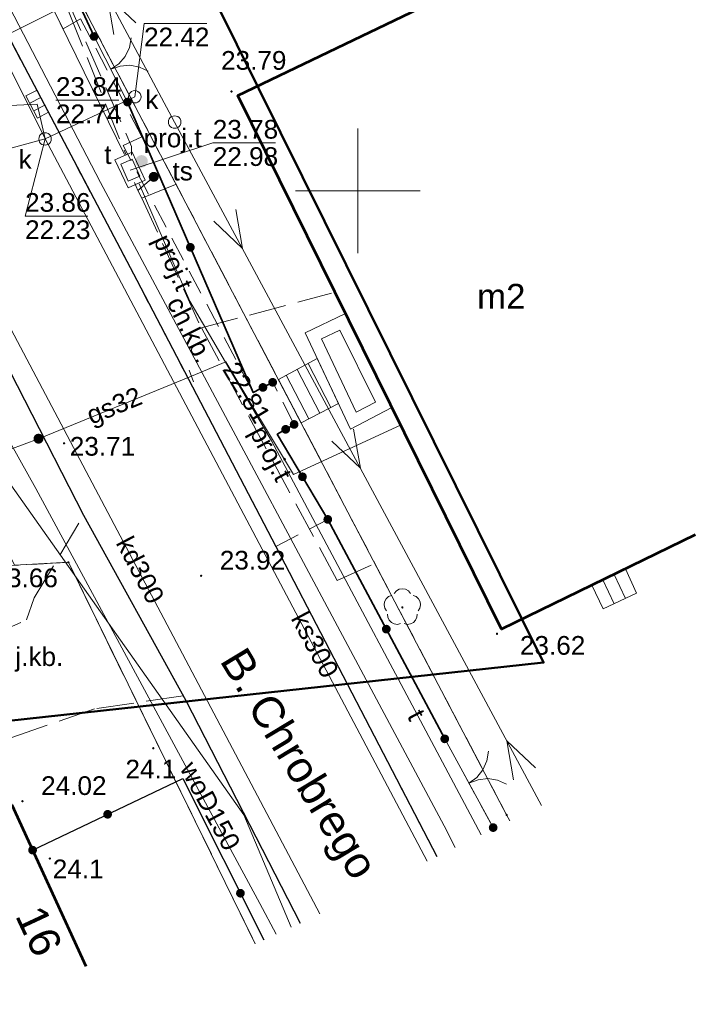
# Model space of a CAD drawing. Extents: x 5491061 to 5491264, y 5912943 to 5913060.
# Tile 5 of 7: x 5491236 to 5491264, y 5912967 to 5913007. Entities that reach past the tile are written whole.
import ezdxf
from ezdxf.enums import TextEntityAlignment as Align

# ---------------------------------------------------------------- set-up
doc = ezdxf.new("R2010")
doc.units = 0
for name, pattern in [('DGN Style 3', [2.568211, 1.834436, -0.733774]), ('PRZER1-1', [1, 0.5, -0.5]), ('PRZER2-1', [1.5, 1, -0.5]), ('PRZER3-1', [2, 1.5, -0.5])]:
    doc.linetypes.add(name, pattern=pattern)
doc.layers.get('0').update_dxf_attribs({"linetype": 'CONTINUOUS'})
for name, color, linetype, lineweight in [('GEPADR_O', 7, 'CONTINUOUS', 18), ('GEPPGD', 7, 'CONTINUOUS', 18), ('GESBTO', 7, 'CONTINUOUS', 18), ('GESBZO', 7, 'CONTINUOUS', 50), ('GESBZO_O', 7, 'CONTINUOUS', 50), ('GESDZI', 7, 'CONTINUOUS', 18), ('GESKKL', 82, 'CONTINUOUS', 18), ('GESSCH', 7, 'CONTINUOUS', 18), ('GESUZY', 96, 'CONTINUOUS', 18), ('GSLKBR', 7, 'CONTINUOUS', 18), ('GSLKOG', 7, 'CONTINUOUS', 35), ('GSLKRW', 7, 'CONTINUOUS', 25), ('GSPRDL', 96, 'CONTINUOUS', 18), ('GSPWPN', 7, 'CONTINUOUS', 13), ('GSPWPN_O', 7, 'CONTINUOUS', 13), ('GSPWPS', 7, 'CONTINUOUS', 13), ('GSPWPS_O', 7, 'CONTINUOUS', 13), ('GSSKOA', 7, 'CONTINUOUS', 18), ('GSSKOA_O', 7, 'CONTINUOUS', 18), ('GSSKOD', 7, 'CONTINUOUS', 18), ('GSSKOD_O', 7, 'CONTINUOUS', 18), ('GTGTXT_O', 18, 'CONTINUOUS', 18), ('GULEPR', 1, 'CONTINUOUS', 18), ('GULGPR', 52, 'CONTINUOUS', 18), ('GULGPR_O', 52, 'CONTINUOUS', 18), ('GULKPR', 36, 'CONTINUOUS', 18), ('GULKPR_O', 36, 'CONTINUOUS', 18), ('GULTPR', 30, 'CONTINUOUS', 18), ('GULTPR_O', 30, 'CONTINUOUS', 18), ('GULWPR', 5, 'CONTINUOUS', 18), ('GULWPR_O', 5, 'CONTINUOUS', 18), ('GUPGZA', 52, 'CONTINUOUS', 18), ('GUPISN', 7, 'CONTINUOUS', 18), ('GUPIWZ', 7, 'CONTINUOUS', 18), ('GUPIWZ_O', 7, 'CONTINUOUS', 18), ('GUPKKS', 36, 'CONTINUOUS', 18), ('GUPKSD', 36, 'CONTINUOUS', 18), ('GUPKSD_O', 36, 'CONTINUOUS', 18), ('GUPPRZ_O', 7, 'CONTINUOUS', 18), ('GUPTST', 30, 'CONTINUOUS', 18), ('GUPTST_O', 30, 'CONTINUOUS', 18), ('GUPTUT', 30, 'CONTINUOUS', 18), ('GUPTUT_O', 30, 'CONTINUOUS', 18), ('GUPZCP', 7, 'CONTINUOUS', 18), ('GUSIKP', 7, 'CONTINUOUS', 18), ('Siatka krzyży', 7, 'CONTINUOUS', 18), ('Zakres opracowania', 1, 'DGN Style 3', 50)]:
    doc.layers.add(name, color=color, linetype=linetype, lineweight=lineweight)
doc.styles.add('Arial', font='arial.ttf')
doc.styles.add('GEO-INFO', font='arial.ttf')

# ---------------------------------------------------------------- blocks, each defined once
blk = doc.blocks.new('D_GSPWPS1')
blk.add_hatch(color=0).paths.add_polyline_path([(-0.045, 0), (-0.043467, -0.011647), (-0.038971, -0.0225), (-0.03182, -0.03182), (-0.0225, -0.038971), (-0.011647, -0.043467), (0, -0.045), (0.011647, -0.043467), (0.0225, -0.038971), (0.03182, -0.03182), (0.038971, -0.0225), (0.043467, -0.011647), (0.045, 0), (0.043467, 0.011647), (0.038971, 0.0225), (0.03182, 0.03182), (0.0225, 0.038971), (0.011647, 0.043467), (0, 0.045), (-0.011647, 0.043467), (-0.0225, 0.038971), (-0.03182, 0.03182), (-0.038971, 0.0225), (-0.043467, 0.011647)])
blk = doc.blocks.new('D_GSPWPN1')
blk.add_hatch(color=0).paths.add_polyline_path([(-0.045, 0), (-0.043467, -0.011647), (-0.038971, -0.0225), (-0.03182, -0.03182), (-0.0225, -0.038971), (-0.011647, -0.043467), (0, -0.045), (0.011647, -0.043467), (0.0225, -0.038971), (0.03182, -0.03182), (0.038971, -0.0225), (0.043467, -0.011647), (0.045, 0), (0.043467, 0.011647), (0.038971, 0.0225), (0.03182, 0.03182), (0.0225, 0.038971), (0.011647, 0.043467), (0, 0.045), (-0.011647, 0.043467), (-0.0225, 0.038971), (-0.03182, 0.03182), (-0.038971, 0.0225), (-0.043467, 0.011647)])
blk = doc.blocks.new('D_GSPRDL1')
blk.add_hatch(color=0).paths.add_polyline_path([(0, -0.045), (0.013906, -0.042798), (0.02645, -0.036406), (0.036406, -0.02645), (0.042798, -0.013906), (0.045, 0), (0.042798, 0.013906), (0.036406, 0.02645), (0.02645, 0.036406), (0.013906, 0.042798), (0, 0.045), (-0.013906, 0.042798), (-0.02645, 0.036406), (-0.036406, 0.02645), (-0.042798, 0.013906), (-0.045, 0), (-0.042798, -0.013906), (-0.036406, -0.02645), (-0.02645, -0.036406), (-0.013906, -0.042798)])
at = {"color": 0}
for points in [[(-0.635969, -0.134326), (-0.70458, -0.024001), (-0.731429, 0.103115), (-0.713292, 0.231763), (-0.652348, 0.346501), (-0.55591, 0.433559), (-0.435555, 0.482485)], [(-0.324277, 0.563333), (-0.240553, 0.662679), (-0.127956, 0.727494), (0, 0.75), (0.127956, 0.727494), (0.240553, 0.662679), (0.324277, 0.563333)], [(0.435555, 0.482485), (0.55591, 0.433559), (0.652348, 0.346501), (0.713292, 0.231763), (0.731429, 0.103115), (0.70458, -0.024001), (0.635969, -0.134326)], [(-0.068773, -0.646351), (-0.194901, -0.677512), (-0.324092, -0.663766), (-0.440839, -0.606763), (-0.531129, -0.513345), (-0.584125, -0.394725), (-0.593465, -0.265141)], [(0.593465, -0.265141), (0.584125, -0.394725), (0.531129, -0.513345), (0.440839, -0.606763), (0.324092, -0.663766), (0.194901, -0.677512), (0.068773, -0.646351)]]:
    blk.add_lwpolyline(points, dxfattribs=at)
blk = doc.blocks.new('D_GUPZCP1')
at = {"color": 0}
blk.add_lwpolyline([(0, 0.25), (0, -0.25)], dxfattribs=at)
blk = doc.blocks.new('D_GUPKSD1_1')
at = {"color": 0}
blk.add_lwpolyline([(0, 0.25), (0.064705, 0.241481), (0.125, 0.216506), (0.176777, 0.176777), (0.216506, 0.125), (0.241481, 0.064705), (0.25, 0), (0.241481, -0.064705), (0.216506, -0.125), (0.176777, -0.176777), (0.125, -0.216506), (0.064705, -0.241481), (0, -0.25), (-0.064705, -0.241481), (-0.125, -0.216506), (-0.176777, -0.176777), (-0.216506, -0.125), (-0.241481, -0.064705), (-0.25, 0), (-0.241481, 0.064705), (-0.216506, 0.125), (-0.176777, 0.176777), (-0.125, 0.216506), (-0.064705, 0.241481)], close=True, dxfattribs=at)
blk = doc.blocks.new('D_GUPKKS1')
at = {"color": 0}
blk.add_lwpolyline([(0.5, -0.25), (-0.5, -0.25), (-0.5, 0.25), (0.5, 0.25)], close=True, dxfattribs=at)
for points in [[(-0.175, -0.25), (-0.175, 0.25)], [(0.175, -0.25), (0.175, 0.25)]]:
    blk.add_lwpolyline(points, dxfattribs=at)
blk = doc.blocks.new('D_GUPGZA1')
blk.add_hatch(color=0).paths.add_polyline_path([(-0.2, 0), (-0.193185, -0.051764), (-0.173205, -0.1), (-0.141421, -0.141421), (-0.1, -0.173205), (-0.051764, -0.193185), (0, -0.2), (0.051764, -0.193185), (0.1, -0.173205), (0.141421, -0.141421), (0.173205, -0.1), (0.193185, -0.051764), (0.2, 0), (0.193185, 0.051764), (0.173205, 0.1), (0.141421, 0.141421), (0.1, 0.173205), (0.051764, 0.193185), (0, 0.2), (-0.051764, 0.193185), (-0.1, 0.173205), (-0.141421, 0.141421), (-0.173205, 0.1), (-0.193185, 0.051764)])
blk = doc.blocks.new('D_GUPTST1')
blk.add_hatch(color=0).paths.add_polyline_path([(-0.25, 0), (-0.241481, -0.064705), (-0.216506, -0.125), (-0.176777, -0.176777), (-0.125, -0.216506), (-0.064705, -0.241481), (0, -0.25), (0.064705, -0.241481), (0.125, -0.216506), (0.176777, -0.176777), (0.216506, -0.125), (0.241481, -0.064705), (0.25, 0), (0.241481, 0.064705), (0.216506, 0.125), (0.176777, 0.176777), (0.125, 0.216506), (0.064705, 0.241481), (0, 0.25), (-0.064705, 0.241481), (-0.125, 0.216506), (-0.176777, 0.176777), (-0.216506, 0.125), (-0.241481, 0.064705)])
blk = doc.blocks.new('D_GUPTUT1')
blk.add_hatch(color=0).paths.add_polyline_path([(-0.2, 0), (-0.193185, -0.051764), (-0.173205, -0.1), (-0.141421, -0.141421), (-0.1, -0.173205), (-0.051764, -0.193185), (0, -0.2), (0.051764, -0.193185), (0.1, -0.173205), (0.141421, -0.141421), (0.173205, -0.1), (0.193185, -0.051764), (0.2, 0), (0.193185, 0.051764), (0.173205, 0.1), (0.141421, 0.141421), (0.1, 0.173205), (0.051764, 0.193185), (0, 0.2), (-0.051764, 0.193185), (-0.1, 0.173205), (-0.141421, 0.141421), (-0.173205, 0.1), (-0.193185, 0.051764)])
blk = doc.blocks.new('D_GUPIWZ1_3')
at = {"color": 0}
blk.add_lwpolyline([(0.375, -0.25), (-0.375, -0.25), (-0.375, 0.25), (0.375, 0.25)], close=True, dxfattribs=at)
blk = doc.blocks.new('D_GUPIWZ1_1')
at = {"color": 0}
blk.add_lwpolyline([(0, 0.25), (0.064705, 0.241481), (0.125, 0.216506), (0.176777, 0.176777), (0.216506, 0.125), (0.241481, 0.064705), (0.25, 0), (0.241481, -0.064705), (0.216506, -0.125), (0.176777, -0.176777), (0.125, -0.216506), (0.064705, -0.241481), (0, -0.25), (-0.064705, -0.241481), (-0.125, -0.216506), (-0.176777, -0.176777), (-0.216506, -0.125), (-0.241481, -0.064705), (-0.25, 0), (-0.241481, 0.064705), (-0.216506, 0.125), (-0.176777, 0.176777), (-0.125, 0.216506), (-0.064705, 0.241481)], close=True, dxfattribs=at)
blk = doc.blocks.new('D_GUPISN1')
at = {"color": 0}
blk.add_lwpolyline([(0, 0.25), (0.064705, 0.241481), (0.125, 0.216506), (0.176777, 0.176777), (0.216506, 0.125), (0.241481, 0.064705), (0.25, 0), (0.241481, -0.064705), (0.216506, -0.125), (0.176777, -0.176777), (0.125, -0.216506), (0.064705, -0.241481), (0, -0.25), (-0.064705, -0.241481), (-0.125, -0.216506), (-0.176777, -0.176777), (-0.216506, -0.125), (-0.241481, -0.064705), (-0.25, 0), (-0.241481, 0.064705), (-0.216506, 0.125), (-0.176777, 0.176777), (-0.125, 0.216506), (-0.064705, 0.241481)], close=True, dxfattribs=at)
blk = doc.blocks.new('D_GEPPGD1_2')
blk.add_hatch(color=0).paths.add_polyline_path([(0, -0.045), (0.013906, -0.042798), (0.02645, -0.036406), (0.036406, -0.02645), (0.042798, -0.013906), (0.045, 0), (0.042798, 0.013906), (0.036406, 0.02645), (0.02645, 0.036406), (0.013906, 0.042798), (0, 0.045), (-0.013906, 0.042798), (-0.02645, 0.036406), (-0.036406, 0.02645), (-0.042798, 0.013906), (-0.045, 0), (-0.042798, -0.013906), (-0.036406, -0.02645), (-0.02645, -0.036406), (-0.013906, -0.042798)])
blk = doc.blocks.new('D_KOLO')
blk.add_hatch(color=0).paths.add_polyline_path([(-0.175, 0), (-0.169037, -0.045293), (-0.151554, -0.0875), (-0.123744, -0.123744), (-0.0875, -0.151554), (-0.045293, -0.169037), (0, -0.175), (0.045293, -0.169037), (0.0875, -0.151554), (0.123744, -0.123744), (0.151554, -0.0875), (0.169037, -0.045293), (0.175, 0), (0.169037, 0.045293), (0.151554, 0.0875), (0.123744, 0.123744), (0.0875, 0.151554), (0.045293, 0.169037), (0, 0.175), (-0.045293, 0.169037), (-0.0875, 0.151554), (-0.123744, 0.123744), (-0.151554, 0.0875), (-0.169037, 0.045293)])
blk = doc.blocks.new('D_GSLKOG1')
blk.add_hatch(color=0).paths.add_polyline_path([(-0.175, 0), (-0.169037, -0.045293), (-0.151554, -0.0875), (-0.123744, -0.123744), (-0.0875, -0.151554), (-0.045293, -0.169037), (0, -0.175), (0.045293, -0.169037), (0.0875, -0.151554), (0.123744, -0.123744), (0.151554, -0.0875), (0.169037, -0.045293), (0.175, 0), (0.169037, 0.045293), (0.151554, 0.0875), (0.123744, 0.123744), (0.0875, 0.151554), (0.045293, 0.169037), (0, 0.175), (-0.045293, 0.169037), (-0.0875, 0.151554), (-0.123744, 0.123744), (-0.151554, 0.0875), (-0.169037, 0.045293)])
blk = doc.blocks.new('D_GSLKBR1')
at = {"color": 0}
for points in [[(1.299038, 0.75), (1.06066, 0.43934), (0.75, 0.200962), (0.388229, 0.051111), (0, 0)], [(0, 0), (0.388229, -0.051111), (0.75, -0.200962), (1.06066, -0.43934), (1.299038, -0.75)]]:
    blk.add_lwpolyline(points, dxfattribs=at)
blk = doc.blocks.new('D_SUEP1')
at = {"color": 0}
blk.add_lwpolyline([(-0.75, -0.5), (0.75, 0), (-0.75, 0.5)], dxfattribs=at)

msp = doc.modelspace()

# ---------------------------------------------------------------- linework, layer by layer
at = {"layer": 'GESBTO', "color": 7, "linetype": 'Continuous', "lineweight": 18, "elevation": 10.18}
for points in [[(5491249.502, 5912995.075), (5491247.879, 5912994.307), (5491249.7, 5912990.438), (5491251.364, 5912991.304)], [(5491249.272, 5912994.413), (5491248.544, 5912994.068), (5491249.931, 5912991.122), (5491250.699, 5912991.522)]]:
    msp.add_lwpolyline(points, close=True, dxfattribs=at)
at = {"layer": 'GESBZO', "color": 250, "linetype": 'Continuous', "lineweight": 53, "elevation": 10.18, "flags": 128}
for points in [[(5491263.525, 5912986.197), (5491255.75, 5912982.42), (5491245.18, 5913003.83), (5491253.115, 5913007.633)], [(5491228.428, 5912963.507), (5491227.028, 5912966.396), (5491228.895, 5912967.239), (5491226.27, 5912972.8), (5491234.38, 5912975.91), (5491236.12, 5912975.37), (5491239.093, 5912968.896)]]:
    msp.add_lwpolyline(points, dxfattribs=at)
at = {"layer": 'GESDZI', "color": 7, "linetype": 'Continuous', "lineweight": 13, "elevation": 10.22, "flags": 128}
for points in [[(5491256.082, 5912974.729), (5491255.96, 5912974.97), (5491237.6, 5913010), (5491229.38, 5913025.75), (5491224.63, 5913035.27), (5491222.33, 5913039.88), (5491219.136, 5913046.28)], [(5491209.582, 5913041.914), (5491212.9, 5913034.29), (5491217.7, 5913023.67), (5491222.72, 5913013.04), (5491234.92, 5912987.71), (5491236.23, 5912984.98), (5491238.39, 5912985.1), (5491245.88, 5912969.8)], [(5491249.358, 5913015.369), (5491237.6, 5913010), (5491255.96, 5912974.97), (5491256.082, 5912974.729)], [(5491245.88, 5912969.8), (5491238.39, 5912985.1), (5491236.23, 5912984.98), (5491204.74, 5912982.92), (5491191.11, 5912982.06), (5491193.321, 5912961.08)]]:
    msp.add_lwpolyline(points, dxfattribs=at)
at = {"layer": 'GESKKL', "color": 92, "linetype": 'PRZER3-1', "lineweight": 13, "elevation": 10.06}
for points in [[(5491256.082, 5912974.729), (5491255.96, 5912974.97), (5491237.6, 5913010), (5491249.358, 5913015.369)], [(5491245.88, 5912969.8), (5491238.39, 5912985.1), (5491236.23, 5912984.98), (5491204.74, 5912982.92), (5491191.11, 5912982.06), (5491193.321, 5912961.08)]]:
    msp.add_lwpolyline(points, dxfattribs=at)
at = {"layer": 'GESSCH', "color": 7, "linetype": 'Continuous', "lineweight": 18, "elevation": 10.18}
for points in [[(5491246.808, 5912992.436), (5491247.719, 5912990.698), (5491249.215, 5912991.469), (5491248.366, 5912993.273)], [(5491259.376, 5912984.182), (5491259.83, 5912983.23), (5491261.167, 5912983.859), (5491260.729, 5912984.839)]]:
    msp.add_lwpolyline(points, close=True, dxfattribs=at)
for points in [[(5491248.467, 5912991.083), (5491247.561, 5912992.84)], [(5491248.911, 5912991.313), (5491248.001, 5912993.077)], [(5491248.023, 5912990.854), (5491247.12, 5912992.603)], [(5491260.725, 5912983.651), (5491260.271, 5912984.616)], [(5491260.273, 5912983.438), (5491259.821, 5912984.398)]]:
    msp.add_lwpolyline(points, dxfattribs=at)
at = {"layer": 'GESUZY', "color": 96, "linetype": 'PRZER1-1', "lineweight": 13, "elevation": 10.08}
for points in [[(5491256.082, 5912974.729), (5491255.96, 5912974.97), (5491237.6, 5913010), (5491229.38, 5913025.75), (5491219.136, 5913046.28)], [(5491209.582, 5913041.914), (5491212.9, 5913034.29), (5491217.7, 5913023.67), (5491222.72, 5913013.04), (5491234.92, 5912987.71), (5491236.23, 5912984.98), (5491238.39, 5912985.1), (5491245.88, 5912969.8)], [(5491256.082, 5912974.729), (5491255.96, 5912974.97), (5491237.6, 5913010), (5491249.358, 5913015.369)], [(5491245.88, 5912969.8), (5491238.39, 5912985.1), (5491236.23, 5912984.98), (5491204.74, 5912982.92), (5491191.11, 5912982.06), (5491193.321, 5912961.08)]]:
    msp.add_lwpolyline(points, dxfattribs=at)
at = {"layer": 'GSLKBR', "color": 7, "linetype": 'Continuous', "lineweight": 18, "elevation": 10.18}
for points in [[(5491240.76, 5913003.56), (5491239.421, 5913006.191)], [(5491255.42, 5912974.46), (5491253.48, 5912978.02)]]:
    msp.add_lwpolyline(points, dxfattribs=at)
at = {"layer": 'GSLKOG', "color": 7, "linetype": 'Continuous', "lineweight": 35, "elevation": 10.18}
for points in [[(5491239.421, 5913006.191), (5491237.643, 5913010.014)], [(5491240.76, 5913003.56), (5491245.8, 5912991.91), (5491246.58, 5912992.32)], [(5491247.44, 5912990.63), (5491246.76, 5912990.24), (5491248.79, 5912986.82)], [(5491253.48, 5912978.02), (5491248.79, 5912986.82)]]:
    msp.add_lwpolyline(points, dxfattribs=at)
at = {"layer": 'GSLKOG', "color": 7, "linetype": 'Continuous', "lineweight": 30, "elevation": 10.18, "flags": 128}
for points in [[(5491236.953, 5912973.556), (5491242.974, 5912976.432), (5491246.225, 5912969.958)], [(5491255.442, 5912974.415), (5491255.42, 5912974.46)]]:
    msp.add_lwpolyline(points, dxfattribs=at)
at = {"layer": 'GSLKRW', "color": 7, "linetype": 'Continuous', "lineweight": 30, "elevation": 10.18, "flags": 128}
for points in [[(5491216.732, 5913045.181), (5491218.214, 5913042.032), (5491225.28, 5913027.399), (5491234.224, 5913009.537), (5491241.131, 5912996.411), (5491246.71, 5912985.74), (5491253.157, 5912973.297)], [(5491211.204, 5913042.655), (5491213.133, 5913038.494), (5491214.065, 5913036.601), (5491221.077, 5913022.13), (5491224.211, 5913015.724), (5491229.307, 5913005.794), (5491234.25, 5912996.239), (5491239.001, 5912986.988), (5491243.097, 5912979.554), (5491247.682, 5912970.628)]]:
    msp.add_lwpolyline(points, dxfattribs=at)
at = {"layer": 'GSSKOA', "color": 7, "linetype": 'PRZER3-1', "lineweight": 13, "elevation": 10.18}
for points in [[(5491253.157, 5912973.297), (5491246.71, 5912985.74), (5491241.131, 5912996.411), (5491234.224, 5913009.537), (5491225.28, 5913027.399), (5491218.214, 5913042.032), (5491216.732, 5913045.181)], [(5491211.204, 5913042.655), (5491213.133, 5913038.494), (5491214.065, 5913036.601), (5491221.077, 5913022.13), (5491224.211, 5913015.724), (5491229.307, 5913005.794), (5491234.25, 5912996.239), (5491239.001, 5912986.988), (5491243.097, 5912979.554), (5491247.682, 5912970.628)]]:
    msp.add_lwpolyline(points, dxfattribs=at)
at = {"layer": 'GSSKOA', "color": 7, "linetype": 'PRZER3-1', "lineweight": 18, "elevation": 10.18}
msp.add_lwpolyline([(5491239, 5912986.99), (5491242.99, 5912979.75), (5491239.43, 5912979.22), (5491232.82, 5912976.93), (5491231.46, 5912980.45), (5491236.71, 5912982.79), (5491237.02, 5912983.67)], close=True, dxfattribs=at)
at = {"layer": 'GSSKOD', "color": 7, "linetype": 'PRZER2-1', "lineweight": 13, "elevation": 10.18}
for points in [[(5491234.224, 5913009.537), (5491241.131, 5912996.411), (5491246.71, 5912985.74), (5491248.79, 5912986.82), (5491246.76, 5912990.24), (5491247.44, 5912990.63), (5491246.58, 5912992.32), (5491245.8, 5912991.91), (5491240.58, 5913001.82), (5491241.33, 5913002.17), (5491238.88, 5913006.9), (5491238.18, 5913006.5), (5491232.9, 5913016.89)], [(5491246.71, 5912985.74), (5491248.79, 5912986.82), (5491253.48, 5912978.02), (5491255.42, 5912974.46), (5491255.442, 5912974.415)], [(5491253.157, 5912973.297), (5491246.71, 5912985.74)]]:
    msp.add_lwpolyline(points, dxfattribs=at)
at = {"layer": 'GULEPR', "color": 1, "linetype": 'Continuous', "lineweight": 13, "elevation": 10.14, "flags": 128}
for points in [[(5491220.479, 5913046.893), (5491225.494, 5913034.866), (5491242.65, 5913002.76), (5491257.353, 5912975.351)], [(5491253.9, 5912973.661), (5491253.455, 5912974.53), (5491239.673, 5913000.332), (5491235.484, 5913008.407), (5491223.491, 5913032.488), (5491219.052, 5913041.607), (5491217.361, 5913045.468)]]:
    msp.add_lwpolyline(points, dxfattribs=at)
at = {"layer": 'GULGPR', "color": 52, "linetype": 'Continuous', "lineweight": 13, "elevation": 10.14, "flags": 128}
msp.add_lwpolyline([(5491214.624, 5913034.369), (5491223.49, 5913014.031), (5491224.641, 5913011.662), (5491235.453, 5912989.405), (5491235.926, 5912988.431), (5491245.419, 5912974.974), (5491247.318, 5912970.461)], dxfattribs=at)
at = {"layer": 'GULGPR', "color": 52, "linetype": 'Continuous', "lineweight": 18, "true_color": 0xbfbf00, "elevation": 10.14}
for points in [[(5491251.709, 5912990.606), (5491247.415, 5912988.625), (5491244.707, 5912993.141), (5491243.319, 5912992.571)], [(5491243.319, 5912992.571), (5491237.191, 5912990.058)], [(5491237.191, 5912990.058), (5491235.453, 5912989.405)]]:
    msp.add_lwpolyline(points, dxfattribs=at)
at = {"layer": 'GULKPR', "color": 36, "linetype": 'Continuous', "lineweight": 18, "true_color": 0x803300, "elevation": 10.14}
for points in [[(5491237.453, 5913002.08), (5491220.873, 5913035.292)], [(5491231.46, 5913003.19), (5491237.14, 5913003.48)], [(5491237.453, 5913002.08), (5491237.14, 5913003.48)], [(5491241.051, 5913003.774), (5491237.453, 5913002.08)], [(5491237.453, 5913002.08), (5491232.2, 5913000.66)]]:
    msp.add_lwpolyline(points, dxfattribs=at)
at = {"layer": 'GULKPR', "color": 36, "linetype": 'Continuous', "lineweight": 13, "elevation": 10.14, "flags": 128}
for points in [[(5491231.46, 5913003.19), (5491248.467, 5912971.001)], [(5491252.777, 5912973.111), (5491237.453, 5913002.08)]]:
    msp.add_lwpolyline(points, dxfattribs=at)
at = {"layer": 'GULTPR', "color": 30, "linetype": 'Continuous', "lineweight": 13, "elevation": 10.14, "flags": 128}
for points in [[(5491240.641, 5913001.459), (5491237.743, 5913007.38), (5491229.415, 5913023.532), (5491228.129, 5913026.236), (5491223.36, 5913035.336), (5491218.469, 5913045.975)], [(5491254.936, 5912974.168), (5491246.527, 5912989.971), (5491243.258, 5912995.581), (5491241.225, 5913000.285)]]:
    msp.add_lwpolyline(points, dxfattribs=at)
at = {"layer": 'GULTPR', "color": 30, "linetype": 'PRZER3-1', "lineweight": 18, "true_color": 0xff9100, "elevation": 10.14}
for points in [[(5491234.64, 5913015.68), (5491234.19, 5913015.45), (5491238.4, 5913007.2), (5491240.7, 5913001.44)], [(5491234.81, 5913015.29), (5491234.5, 5913015.13), (5491238.28, 5913007.81), (5491240.92, 5913001.78), (5491240.92, 5913001.43)], [(5491241.04, 5913000.34), (5491241.18, 5913000.02), (5491241.81, 5913000.56)], [(5491241.18, 5913000.02), (5491241.33, 5912999.71), (5491242.68, 5913000.25)], [(5491241.33, 5912999.71), (5491243.72, 5912994.5), (5491248.94, 5912995.9)], [(5491243.72, 5912994.5), (5491249.16, 5912984.37), (5491250.64, 5912985.04)]]:
    msp.add_lwpolyline(points, dxfattribs=at)
at = {"layer": 'GULWPR', "color": 5, "linetype": 'Continuous', "lineweight": 13, "elevation": 10.14, "flags": 128}
for points in [[(5491250.259, 5913013.515), (5491249.311, 5913012.961), (5491229.156, 5913002.87)], [(5491246.717, 5912970.184), (5491246.063, 5912971.413), (5491237.079, 5912988.057), (5491228.911, 5913002.699)]]:
    msp.add_lwpolyline(points, dxfattribs=at)
at = {"layer": 'GUPPRZ_O', "color": 36, "linetype": 'Continuous', "lineweight": 13, "true_color": 0x803300, "elevation": 10.8, "flags": 128}
for points in [[(5491241.051, 5913003.774), (5491241.423, 5913006.718), (5491243.943, 5913006.718)], [(5491237.89, 5913003.636), (5491240.41, 5913003.636)], [(5491237.453, 5913002.08), (5491236.652, 5912998.988), (5491239.172, 5912998.988)]]:
    msp.add_lwpolyline(points, dxfattribs=at)
at = {"layer": 'GUPPRZ_O', "color": 7, "linetype": 'Continuous', "lineweight": 13, "elevation": 10.8, "flags": 128}
msp.add_lwpolyline([(5491240.868, 5913000.827), (5491244.178, 5913001.922), (5491246.698, 5913001.922)], dxfattribs=at)
at = {"layer": 'GUSIKP', "color": 30, "linetype": 'Continuous', "lineweight": 18, "true_color": 0xff9100, "elevation": 10.14}
msp.add_lwpolyline([(5491240.257, 5913001.238), (5491240.949, 5913001.548), (5491241.471, 5913000.422), (5491240.789, 5913000.123)], close=True, dxfattribs=at)
at = {"layer": 'Siatka krzyży', "linetype": 'Continuous', "elevation": 100, "flags": 128}
for points in [[(5491250, 5913000), (5491250, 5913002.5)], [(5491252.5, 5913000), (5491247.5, 5913000)], [(5491252.5, 5913000), (5491247.5, 5913000)], [(5491250, 5913000), (5491250, 5912997.5)]]:
    msp.add_lwpolyline(points, dxfattribs=at)
at = {"layer": 'Zakres opracowania', "color": 6, "linetype": 'Continuous', "ltscale": 0.5, "flags": 128}
msp.add_lwpolyline([(5491202.667, 5912975.106), (5491257.439, 5912981.081), (5491234.581, 5913027.141), (5491186.456, 5913003.823)], close=True, dxfattribs=at)

# ---------------------------------------------------------------- block references
at = {"layer": 'GEPPGD', "color": 7, "linetype": 'Continuous', "lineweight": 18}
for p in [(5491238.39, 5912985.1, 10.24), (5491255.96, 5912974.97, 10.24)]:
    msp.add_blockref('D_GEPPGD1_2', p, dxfattribs=at)
at = {"layer": 'GSLKBR', "color": 7, "linetype": 'Continuous', "lineweight": 18}
for p, rotation in [((5491240.091, 5913004.875, 10.18), 26.97284335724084), ((5491254.45, 5912976.24, 10.18), 28.58790226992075)]:
    msp.add_blockref('D_GSLKBR1', p, dxfattribs=dict(at, rotation=rotation))
at = {"layer": 'GSLKOG', "color": 7, "linetype": 'Continuous', "lineweight": 35}
for name, p, rotation in [('D_GSLKOG1', (5491239.421, 5913006.191, 10.18), 114.9468715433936), ('D_GSLKOG1', (5491240.76, 5913003.56, 10.18), 293.3939006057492), ('D_KOLO', (5491243.28, 5912997.735, 10.18), 293.3939006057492), ('D_KOLO', (5491243.28, 5912997.735, 10.18), 293.3939006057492), ('D_GSLKOG1', (5491246.58, 5912992.32, 10.18), 27.72825742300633), ('D_KOLO', (5491246.19, 5912992.115, 10.18), 27.7282574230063), ('D_KOLO', (5491246.19, 5912992.115, 10.18), 27.7282574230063), ('D_GSLKOG1', (5491247.44, 5912990.63, 10.18), 209.8355390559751), ('D_KOLO', (5491247.1, 5912990.435, 10.18), 209.8355390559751), ('D_KOLO', (5491247.1, 5912990.435, 10.18), 209.8355390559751), ('D_KOLO', (5491247.775, 5912988.53, 10.18), 300.6919804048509), ('D_KOLO', (5491247.775, 5912988.53, 10.18), 300.6919804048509), ('D_GSLKOG1', (5491248.79, 5912986.82, 10.18), 300.6919804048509), ('D_GSLKOG1', (5491248.79, 5912986.82, 10.18), 118.0555875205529), ('D_KOLO', (5491251.135, 5912982.42, 10.18), 118.0555875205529), ('D_KOLO', (5491251.135, 5912982.42, 10.18), 118.0555875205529), ('D_GSLKOG1', (5491253.48, 5912978.02, 10.18), 118.0555875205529), ('D_KOLO', (5491239.963, 5912974.994, 10.18), 25.53256616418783), ('D_KOLO', (5491239.963, 5912974.994, 10.18), 25.53256616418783), ('D_GSLKOG1', (5491255.42, 5912974.46, 10.18), 116.5650511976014), ('D_GSLKOG1', (5491236.953, 5912973.556, 10.18), 25.53256616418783), ('D_KOLO', (5491245.287, 5912971.826, 10.18), 296.6655034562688), ('D_KOLO', (5491245.287, 5912971.826, 10.18), 296.6655034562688)]:
    msp.add_blockref(name, p, dxfattribs=dict(at, rotation=rotation))
at = {"layer": 'GSPRDL', "color": 96, "linetype": 'Continuous', "lineweight": 18, "true_color": 0x008000}
msp.add_blockref('D_GSPRDL1', (5491251.779, 5912983.29, 10.12), dxfattribs=at)
at = {"layer": 'GSPWPN', "color": 7, "linetype": 'Continuous', "lineweight": 13}
for p in [(5491241.792, 5912977.643, 10.08), (5491237.646, 5912973.218, 10.08)]:
    msp.add_blockref('D_GSPWPN1', p, dxfattribs=at)
at = {"layer": 'GSPWPS', "color": 7, "linetype": 'Continuous', "lineweight": 13}
for p in [(5491244.93, 5913003.983, 10.08), (5491238.216, 5912989.874, 10.08), (5491243.71, 5912984.56, 10.08), (5491255.574, 5912982.232, 10.08), (5491236.546, 5912975.518, 10.08)]:
    msp.add_blockref('D_GSPWPS1', p, dxfattribs=at)
at = {"layer": 'GULEPR', "color": 1, "linetype": 'Continuous', "lineweight": 18, "true_color": 0xff0000}
for p, rotation in [((5491240.294, 5913007.17, 10.14), 118.1182904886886), ((5491245.014, 5912998.354, 10.14), 298.2104192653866), ((5491249.741, 5912989.541, 10.14), 298.2104192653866), ((5491256.319, 5912977.278, 10.14), 118.210419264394)]:
    msp.add_blockref('D_SUEP1', p, dxfattribs=dict(at, rotation=rotation))
at = {"layer": 'GUPGZA', "color": 52, "linetype": 'Continuous', "lineweight": 18, "true_color": 0xbfbf00, "rotation": 22.30301649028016}
msp.add_blockref('D_GUPGZA1', (5491237.191, 5912990.058, 10.16), dxfattribs=at)
at = {"layer": 'GUPISN', "color": 7, "linetype": 'Continuous', "lineweight": 18}
msp.add_blockref('D_GUPISN1', (5491242.65, 5913002.76, 10.16), dxfattribs=at)
at = {"layer": 'GUPIWZ', "color": 7, "linetype": 'Continuous', "lineweight": 18}
for p in [(5491241.051, 5913003.774, 10.18), (5491237.453, 5913002.08, 10.18)]:
    msp.add_blockref('D_GUPIWZ1_1', p, dxfattribs=at)
at = {"layer": 'GUPIWZ', "color": 7, "linetype": 'Continuous', "lineweight": 18, "rotation": 293.9572138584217}
msp.add_blockref('D_GUPIWZ1_3', (5491240.868, 5913000.827, 10.18), dxfattribs=at)
at = {"layer": 'GUPKKS', "color": 36, "linetype": 'Continuous', "lineweight": 18, "true_color": 0x803300, "rotation": 297.3137054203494}
msp.add_blockref('D_GUPKKS1', (5491237.14, 5913003.48, 10.16), dxfattribs=at)
at = {"layer": 'GUPKSD', "color": 36, "linetype": 'Continuous', "lineweight": 18, "true_color": 0x803300}
for p in [(5491241.051, 5913003.774, 10.16), (5491237.453, 5913002.08, 10.16)]:
    msp.add_blockref('D_GUPKSD1_1', p, dxfattribs=at)
at = {"layer": 'GUPTST', "color": 30, "linetype": 'Continuous', "lineweight": 18, "true_color": 0xff9100}
msp.add_blockref('D_GUPTST1', (5491241.324, 5913001.183, 10.16), dxfattribs=at)
at = {"layer": 'GUPTUT', "color": 30, "linetype": 'Continuous', "lineweight": 18, "true_color": 0xff9100}
msp.add_blockref('D_GUPTUT1', (5491241.81, 5913000.56, 10.16), dxfattribs=at)
at = {"layer": 'GUPZCP', "color": 7, "linetype": 'Continuous', "lineweight": 18, "rotation": 201.7807579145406}
msp.add_blockref('D_GUPZCP1', (5491243.319, 5912992.571, 10.16), dxfattribs=at)

# ---------------------------------------------------------------- texts
at = {"layer": 'GEPADR_O', "color": 7, "linetype": 'Continuous', "lineweight": 0, "style": 'Arial'}
msp.add_text('16', height=1.25, rotation=295.09, dxfattribs=at).set_placement((5491236.238, 5912970.93))
at = {"layer": 'GESBZO_O', "color": 7, "linetype": 'Continuous', "lineweight": 0, "style": 'Arial'}
msp.add_text('m2', height=1, dxfattribs=at).set_placement((5491255.745, 5912995.268), align=Align.CENTER)
at = {"layer": 'GSPWPN_O', "color": 7, "linetype": 'Continuous', "lineweight": 0, "style": 'Arial'}
for p in [(5491240.676, 5912976.43), (5491237.763, 5912972.426)]:
    msp.add_text('24.1', height=0.75, dxfattribs=at).set_placement(p)
at = {"layer": 'GSPWPS_O', "color": 7, "linetype": 'Continuous', "lineweight": 0, "style": 'Arial'}
for s, p in [('23.79', (5491244.51, 5913004.857)), ('23.71', (5491238.445, 5912989.378)), ('23.92', (5491244.46, 5912984.81)), ('23.62', (5491256.493, 5912981.393)), ('24.02', (5491237.296, 5912975.768))]:
    msp.add_text(s, height=0.75, dxfattribs=at).set_placement(p)
at = {"layer": 'GSSKOA_O', "color": 7, "linetype": 'Continuous', "lineweight": 0, "style": 'Arial'}
msp.add_text('j.kb.', height=0.75, dxfattribs=at).set_placement((5491237.225, 5912980.941), align=Align.CENTER)
at = {"layer": 'GSSKOD_O', "color": 7, "linetype": 'Continuous', "lineweight": 0, "style": 'Arial'}
msp.add_text('ch.kb.', height=0.75, rotation=296.565, dxfattribs=at).set_placement((5491242.938, 5912994.267), align=Align.CENTER)
at = {"layer": 'GTGTXT_O', "color": 7, "linetype": 'Continuous', "lineweight": 0, "style": 'GEO-INFO'}
msp.add_text('B. Chrobrego', height=1.25, rotation=301.1381, dxfattribs=at).set_placement((5491245.505, 5912981.801), align=Align.TOP_LEFT)
at = {"layer": 'GULGPR_O', "color": 52, "linetype": 'Continuous', "lineweight": 0, "true_color": 0xbfbf00, "style": 'Arial'}
msp.add_text('gs32', height=0.75, rotation=22.303, dxfattribs=at).set_placement((5491240.366, 5912991.043), align=Align.CENTER)
at = {"layer": 'GULKPR_O', "color": 36, "linetype": 'Continuous', "lineweight": 0, "true_color": 0x803300, "style": 'Arial'}
for s, rotation, p in [('kd300', 297.8494, (5491240.941, 5912984.618)), ('ks300', 297.8772, (5491247.946, 5912981.616))]:
    msp.add_text(s, height=0.75, rotation=rotation, dxfattribs=at).set_placement(p, align=Align.CENTER)
at = {"layer": 'GULTPR_O', "color": 30, "linetype": 'Continuous', "lineweight": 0, "true_color": 0xff9100, "style": 'Arial'}
for rotation, p in [(294.6425, (5491242.258, 5912996.983)), (298.2366, (5491246.181, 5912989.296))]:
    msp.add_text('proj.t', height=0.75, rotation=rotation, dxfattribs=at).set_placement(p, align=Align.CENTER)
at = {"layer": 'GULTPR_O', "color": 30, "linetype": 'Continuous', "lineweight": 0, "style": 'Arial'}
msp.add_text('t', height=0.75, rotation=298.018, dxfattribs=at).set_placement((5491252.018, 5912978.809), align=Align.CENTER)
at = {"layer": 'GULWPR_O', "color": 5, "linetype": 'Continuous', "lineweight": 0, "style": 'Arial'}
msp.add_text('woD150', height=0.75, rotation=298.3589, dxfattribs=at).set_placement((5491243.75, 5912975.15), align=Align.CENTER)
at = {"layer": 'GUPIWZ_O', "color": 7, "linetype": 'Continuous', "lineweight": 0, "style": 'Arial'}
msp.add_text('t', height=0.75, dxfattribs=at).set_placement((5491240.118, 5913001.077), align=Align.RIGHT)
at = {"layer": 'GUPKSD_O', "color": 36, "linetype": 'Continuous', "lineweight": 0, "style": 'Arial'}
for p in [(5491241.997, 5913003.283), (5491236.918, 5913000.887)]:
    msp.add_text('k', height=0.75, dxfattribs=at).set_placement(p, align=Align.RIGHT)
at = {"layer": 'GUPPRZ_O', "color": 36, "linetype": 'Continuous', "lineweight": 0, "true_color": 0x803300, "style": 'Arial'}
for s, p in [('22.42', (5491241.423, 5913005.796)), ('23.84', (5491237.89, 5913003.808)), ('22.74', (5491237.89, 5913002.713)), ('23.86', (5491236.652, 5912999.16)), ('22.23', (5491236.652, 5912998.065)), ('23.66', (5491235.346, 5912984.102))]:
    msp.add_text(s, height=0.75, dxfattribs=at).set_placement(p)
at = {"layer": 'GUPPRZ_O', "color": 7, "linetype": 'Continuous', "lineweight": 0, "style": 'Arial'}
for s, p in [('23.78', (5491244.178, 5913002.094)), ('22.98', (5491244.178, 5913000.999))]:
    msp.add_text(s, height=0.75, dxfattribs=at).set_placement(p)
at = {"layer": 'GUPPRZ_O', "color": 52, "linetype": 'Continuous', "lineweight": 0, "true_color": 0xbfbf00, "style": 'Arial'}
msp.add_text('22.81', height=0.75, rotation=300.9488, dxfattribs=at).set_placement((5491244.542, 5912992.846))
at = {"layer": 'GUPTST_O', "color": 30, "linetype": 'Continuous', "lineweight": 0, "style": 'Arial'}
msp.add_text('ts', height=0.75, dxfattribs=at).set_placement((5491242.563, 5913000.418))
at = {"layer": 'GUPTUT_O', "color": 30, "linetype": 'Continuous', "lineweight": 0, "style": 'Arial'}
msp.add_text('proj.t', height=0.75, dxfattribs=at).set_placement((5491243.731, 5913001.746), align=Align.RIGHT)

doc.saveas('drawing.dxf')
